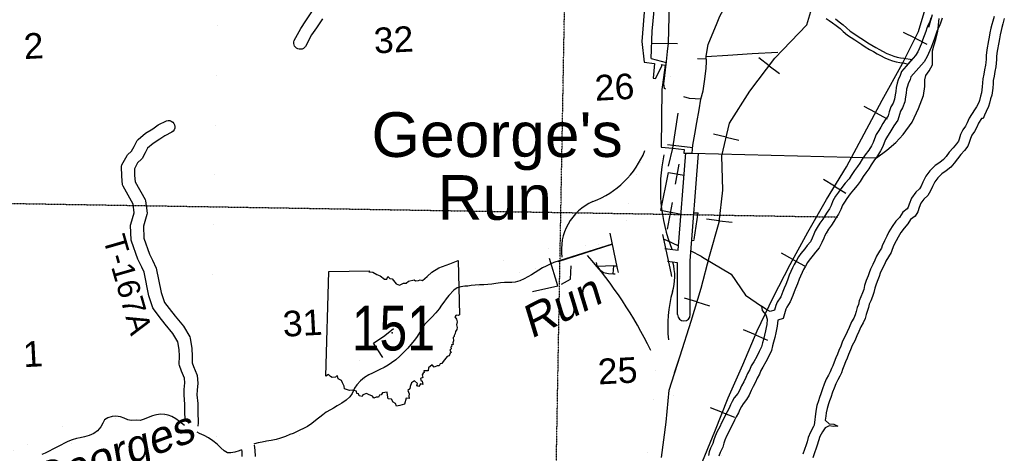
# Model space of a CAD drawing. Header units: feet. Extents: x -155 to 2562643, y -56 to 364810.
# Tile 55 of 121: x 2514493 to 2529925, y 233530 to 240319. Entities that reach past the tile are written whole.
import ezdxf
from ezdxf.enums import TextEntityAlignment as Align

# ---------------------------------------------------------------- set-up
doc = ezdxf.new("R2010")
doc.units = ezdxf.units.FT
doc.header["$MEASUREMENT"] = 0
for name, pattern in [('HIDDEN', [0.375, 0.25, -0.125]), ('HIDDEN2', [0.1875, 0.125, -0.0625]), ('water', [0])]:
    doc.linetypes.add(name, pattern=pattern)
for name, color, linetype in [('62', 7, 'Continuous'), ('COUNTY-RD', 7, 'Continuous'), ('INCORPORATED', 3, 'Continuous'), ('MTEXT', 2, 'Continuous'), ('RAILROAD', 6, 'Continuous'), ('RAMPS', 7, 'Continuous'), ('RT-MKR', 7, 'Continuous'), ('SECTION', 8, 'HIDDEN2'), ('SECTION-TEXT', 8, 'Continuous'), ('STATE-RT', 2, 'Continuous'), ('STREET-RURAL', 14, 'Continuous'), ('STREET-URBAN', 15, 'Continuous'), ('TOWNSHIP', 9, 'HIDDEN'), ('TR-TEXT', 6, 'Continuous'), ('TWP-RD', 6, 'Continuous'), ('WATER-TEXT', 1, 'Continuous'), ('WATERWAY', 14, 'water')]:
    doc.layers.add(name, color=color, linetype=linetype)
doc.styles.add('ARIAL', font='arial.ttf')

# ---------------------------------------------------------------- blocks, each defined once
blk = doc.blocks.new('SR2')
at = {"layer": '62', "color": 0, "linetype": 'Continuous'}
blk.add_line((-813, -543), (-773, 884), dxfattribs=at)
for points in [[(-773, 884), (-219, 893), (-228, 876), (-175, 872), (-120, 842), (-73, 823), (-15, 777), (19, 778), (33, 815), (60, 786), (91, 781), (145, 713), (190, 698), (243, 722), (283, 725), (312, 749), (388, 768), (409, 756), (449, 759), (470, 768), (505, 760), (567, 812), (630, 873), (728, 931), (874, 985), (990, 1034), (1006, 294)], [(1006, 294), (989, 283), (963, 288), (945, 267), (967, 233), (977, 196), (968, 156), (977, 122), (971, 94), (954, 67), (949, 40), (934, 12), (936, -3), (922, -16), (924, -62), (918, -88), (920, -110), (898, -115), (903, -134), (889, -148), (892, -172), (876, -188), (892, -219), (879, -229), (869, -266), (841, -274), (785, -343), (765, -369), (742, -376), (730, -403), (703, -403), (661, -421), (634, -389), (587, -428), (582, -472), (522, -471), (524, -494), (511, -500), (499, -523), (506, -563), (478, -573), (481, -596), (499, -610), (507, -655), (478, -646), (453, -683), (428, -674), (437, -643), (394, -605), (354, -635), (334, -684), (333, -717), (304, -737), (323, -783), (319, -815), (320, -845), (283, -844), (260, -926)], [(260, -926), (195, -942), (151, -951), (135, -914), (103, -895), (82, -857), (36, -852), (25, -800), (20, -759), (-43, -769), (-61, -795), (-83, -801), (-96, -827), (-126, -829), (-159, -841), (-180, -816), (-234, -791), (-258, -778), (-308, -798), (-319, -822), (-359, -812), (-369, -785), (-393, -777), (-398, -748), (-450, -733), (-490, -739), (-559, -716), (-564, -679), (-588, -633), (-600, -602), (-644, -577), (-653, -540), (-667, -541), (-680, -556), (-729, -563), (-749, -548), (-776, -522), (-813, -543)]]:
    blk.add_lwpolyline(points, dxfattribs=at)
at = {"layer": 'RT-MKR', "color": 0, "linetype": 'Continuous'}
blk.add_lwpolyline([(-773, 884), (-219, 893), (-228, 876), (-175, 872), (-120, 842), (-73, 823), (-15, 777), (19, 778), (33, 815), (60, 786), (91, 781), (145, 713), (190, 698), (243, 722), (283, 725), (312, 749), (388, 768), (409, 756), (449, 759), (470, 768), (505, 760), (567, 812), (630, 873), (728, 931), (874, 985), (990, 1034), (1006, 294), (1006, 294), (989, 283), (963, 288), (945, 267), (967, 233), (977, 196), (968, 156), (977, 122), (971, 94), (954, 67), (949, 40), (934, 12), (936, -3), (922, -16), (924, -62), (918, -88), (920, -110), (898, -115), (903, -134), (889, -148), (892, -172), (876, -188), (892, -219), (879, -229), (869, -266), (841, -274), (785, -343), (765, -369), (742, -376), (730, -403), (703, -403), (661, -421), (634, -389), (587, -428), (582, -472), (522, -471), (524, -494), (511, -500), (499, -523), (506, -563), (478, -573), (481, -596), (499, -610), (507, -655), (478, -646), (453, -683), (428, -674), (437, -643), (394, -605), (354, -635), (334, -684), (333, -717), (304, -737), (323, -783), (319, -815), (320, -845), (283, -844), (260, -926), (260, -926), (195, -942), (151, -951), (135, -914), (103, -895), (82, -857), (36, -852), (25, -800), (20, -759), (-43, -769), (-61, -795), (-83, -801), (-96, -827), (-126, -829), (-159, -841), (-180, -816), (-234, -791), (-258, -778), (-308, -798), (-319, -822), (-359, -812), (-369, -785), (-393, -777), (-398, -748), (-450, -733), (-490, -739), (-559, -716), (-564, -679), (-588, -633), (-600, -602), (-644, -577), (-653, -540), (-667, -541), (-680, -556), (-729, -563), (-749, -548), (-776, -522), (-813, -543), (-813, -543), (-773, 884)], close=True, dxfattribs=at)
at = {"layer": 'RT-MKR', "color": 0}
blk.add_point((88, 48), dxfattribs=at)

msp = doc.modelspace()

# ---------------------------------------------------------------- linework, layer by layer
at = {"layer": 'COUNTY-RD'}
for points in [[(2524814.62, 236710.17), (2524932.03, 238236.81)], [(2525003.71, 235702.15), (2525001.04, 236271.39), (2525002.19, 236540.94), (2525131.45, 238221.47)], [(2524603.04, 236738.27), (2524814.62, 236710.17)], [(2524802.06, 236510.08), (2524646.28, 236530.77)], [(2524803.71, 235701.21), (2524801.04, 236271.35), (2524802.06, 236510.08)]]:
    msp.add_lwpolyline(points, dxfattribs=at)
msp.add_arc((2524903.71, 235701.68), 100, 180.268742, 0.268742, dxfattribs=at)
at = {"layer": 'INCORPORATED'}
msp.add_lwpolyline([(2524291.18, 240568.72), (2524246.19, 239976.79), (2524281.18, 239652.65), (2524444.63, 239631.26), (2524444.63, 239631.26), (2524419.63, 239404), (2524419.63, 239404), (2524459.63, 239399.6), (2524459.63, 239399.6), (2524564.74, 239601.93), (2524564.74, 239601.93), (2524550.54, 239617.4), (2524550.54, 239617.4), (2524610.17, 239609.59), (2524583.16, 239412.77), (2524559.52, 239228.36), (2524559.52, 239228.36), (2524545.41, 238323.15), (2524545.41, 238323.15), (2524727.56, 238307.46), (2524905.25, 238287.55), (2524904.2, 238229.89), (2525031.74, 238229.14), (2527919.09, 238155.08), (2527919.09, 238155.08), (2528086.09, 238275.01), (2528227.01, 238398.69), (2528339.89, 238524.09), (2528480.15, 238713.89), (2528578.13, 238927.31), (2528656.19, 239130.51), (2528680.81, 239271.04), (2528677.76, 239375.22), (2528695.1, 239443.53), (2528746.43, 239516.2), (2528797.5, 239614.91), (2528800.38, 239727.16), (2528797.33, 239831.34), (2528820.57, 239909.73), (2528849.6, 240010.23), (2528884.41, 240132.83), (2528902.4, 240335.41)], dxfattribs=at)
at = {"layer": 'RAILROAD'}
for p, q in [((2528793.11, 240396.06), (2528736.34, 240199.08)), ((2528525.08, 240029.36), (2528343.26, 240119.42)), ((2528525.08, 240029.36), (2528708.78, 239938.36)), ((2526240.12, 239598.51), (2526078.78, 239721.55)), ((2526240.12, 239598.51), (2526403.13, 239474.21)), ((2527905.03, 238864.42), (2527725.74, 238959.41)), ((2527905.03, 238864.42), (2528086.18, 238768.45)), ((2525565.36, 238479.99), (2525368.01, 238527.13)), ((2525565.36, 238479.99), (2525764.75, 238432.35)), ((2527264.69, 237710.7), (2527091.84, 237816.97)), ((2527264.69, 237710.7), (2527439.32, 237603.33)), ((2525456.49, 237172.22), (2525255.11, 237197.05)), ((2525456.49, 237172.22), (2525659.95, 237147.12)), ((2526611.68, 236563.79), (2526433.53, 236660.9)), ((2526611.68, 236563.79), (2526791.68, 236465.68)), ((2525107.76, 235899.55), (2524913.73, 235958.88)), ((2525107.76, 235899.55), (2525303.8, 235839.61)), ((2526024.17, 235382.17), (2525837.24, 235461.07)), ((2526024.17, 235382.17), (2526213.04, 235302.46)), ((2525506.27, 234168.21), (2525317.4, 234242.35)), ((2525506.27, 234168.21), (2525697.09, 234093.3))]:
    msp.add_line(p, q, dxfattribs=at)
at = {"layer": 'RAILROAD', "const_width": 0.08}
for points in [[(2528035.94, 244039.7), (2527930.08, 243501.99), (2527756.03, 242935.09), (2527594, 242432.3), (2527397.95, 241881.42), (2527185.9, 241338.56), (2527003.86, 240817.74), (2526831.82, 240240.82), (2526329.7, 239715.99), (2525935.6, 239199.17), (2525617.53, 238698.37), (2525495.5, 238187.56), (2525515.51, 237650.71), (2525453.49, 237147.91), (2525303.45, 236617.07), (2525173.42, 236114.27), (2525015.39, 235597.45), (2524843.35, 235054.59), (2524671.31, 234519.74), (2524625.29, 234014.94), (2524549.28, 233464.07)], [(2528732.27, 240643.46), (2528578.23, 240136.66), (2528328.17, 239631.85), (2528008.09, 239058.95), (2527730.03, 238534.11), (2527451.96, 238015.29), (2527137.89, 237504.48), (2526843.82, 236989.66), (2526569.75, 236486.86), (2526299.69, 235968.04), (2526051.63, 235447.22), (2525827.58, 234916.37), (2525595.52, 234395.55), (2525389.48, 233870.71), (2525157.42, 233311.83)]]:
    msp.add_lwpolyline(points, dxfattribs=at)
at = {"layer": 'RAILROAD'}
for points in [[(2524549.28, 233464.07), (2524625.29, 234014.94), (2524671.31, 234519.74), (2524843.35, 235054.59), (2525015.39, 235597.45), (2525173.42, 236114.27), (2525303.45, 236617.07), (2525453.49, 237147.91), (2525515.51, 237650.71), (2525495.5, 238187.56), (2525617.53, 238698.37), (2525935.6, 239199.17), (2526329.7, 239715.99), (2526831.82, 240240.82), (2527003.86, 240817.74), (2527185.9, 241338.56), (2527397.95, 241881.42), (2527594, 242432.3), (2527756.03, 242935.09), (2527930.08, 243501.99), (2528035.94, 244039.7)], [(2524757.86, 234788.81), (2524843.35, 235054.59), (2525015.39, 235597.45), (2525173.42, 236114.27), (2525303.45, 236617.07), (2525453.49, 237147.91), (2525515.51, 237650.71), (2525495.5, 238187.56), (2525617.53, 238698.37), (2525935.6, 239199.17), (2526329.7, 239715.99), (2526831.82, 240240.82), (2527003.86, 240817.74), (2527185.9, 241338.56), (2527397.95, 241881.42), (2527594, 242432.3), (2527756.03, 242935.09), (2527930.08, 243501.99), (2528035.94, 244039.7)], [(2524832.7, 230945.83), (2524845.35, 231272.59), (2524857.35, 231773.39), (2524929.37, 232274.18), (2525027.39, 232799.01), (2525157.42, 233311.83), (2525389.48, 233870.71), (2525595.52, 234395.55), (2525827.58, 234916.37), (2526051.63, 235447.22), (2526299.69, 235968.04), (2526569.75, 236486.86), (2526843.82, 236989.66), (2527137.89, 237504.48), (2527451.96, 238015.29), (2527730.03, 238534.11), (2528008.09, 239058.95), (2528328.17, 239631.85), (2528578.23, 240136.66), (2528732.27, 240643.46), (2528896.3, 241144.25), (2529044.34, 241653.06), (2529180.37, 242207.94)], [(2525157.42, 233311.83), (2525389.48, 233870.71), (2525595.52, 234395.55), (2525827.58, 234916.37), (2526051.63, 235447.22), (2526299.69, 235968.04), (2526569.75, 236486.86), (2526843.82, 236989.66), (2527137.89, 237504.48), (2527451.96, 238015.29), (2527730.03, 238534.11), (2528008.09, 239058.95), (2528328.17, 239631.85), (2528578.23, 240136.66), (2528732.27, 240643.46)]]:
    msp.add_lwpolyline(points, dxfattribs=at)
at = {"layer": 'RAMPS'}
for centre, radius, start, end in [((2522976.86, 238799.87), 1418.63, 290.613172, 338.006089), ((2527114.6, 237672.98), 2580.59, 168.2027, 201.573558), ((2523808.6, 236716.08), 825.79, 113.728381, 187.891597), ((2518309.43, 232164.09), 6765.17, 26.104067, 41.275892), ((2523930.5, 236297.79), 829.23, 343.243353, 15.552161), ((2526545.91, 235526.91), 1897.45, 163.723161, 186.688083)]:
    msp.add_arc(centre, radius, start, end, dxfattribs=at)
at = {"layer": 'SECTION'}
for points in [[(2522805.04, 227912.73), (2523095.56, 244006.09)], [(2485948.38, 237909.44), (2527310.67, 237229.17)]]:
    msp.add_lwpolyline(points, dxfattribs=at)
at = {"layer": 'STATE-RT', "color": 3, "linetype": 'Continuous', "const_width": 0.02}
for points in [[(2525409.76, 240524.3), (2525316.72, 240265.99), (2525316.54, 240265.59), (2525316.49, 240265.35), (2525217.68, 239994.9), (2525217.56, 239994.63), (2525217.53, 239994.5), (2525115.01, 239716.33), (2525034.24, 239490.67), (2524937.87, 239208.83), (2524937.43, 239207.85), (2524937.33, 239207.3), (2524827.76, 238897.83), (2524816.28, 238863.93), (2524816.28, 238863.93), (2524727.71, 238602.03), (2524727.7, 238602.01), (2524648.48, 238364.6), (2524647.38, 238362.14), (2524647.11, 238360.66), (2524611.26, 238262.41), (2524552.72, 238101.96), (2524455.3, 237815.37)], [(2524172.72, 237916.1), (2524184.33, 237948.68), (2524269.09, 238199.7), (2524270.07, 238201.87), (2524270.29, 238203.12), (2524329.44, 238365.23), (2524364.65, 238461.71), (2524443.34, 238697.55), (2524443.49, 238697.89), (2524443.53, 238698.13), (2524532.11, 238960.06), (2524532.12, 238960.08), (2524532.12, 238960.09), (2524543.83, 238994.69), (2524544.4, 238995.94), (2524544.52, 238996.67), (2524654.06, 239306.04), (2524750.58, 239588.32), (2524751.17, 239589.61), (2524751.29, 239590.33), (2524832.91, 239818.36), (2524833.31, 239819.22), (2524833.39, 239819.69), (2524935.9, 240097.83), (2524935.9, 240097.84), (2525034.71, 240368.29)], [(2523996.72, 237146.87), (2523996.72, 237147.46), (2523996.74, 237147.52), (2523996.96, 237155.15), (2524004.37, 237285.53), (2524005.06, 237287.82), (2524006.33, 237302.64), (2524029.69, 237437.35), (2524030.98, 237440.91), (2524031.72, 237447.1), (2524066.9, 237592.06), (2524068.37, 237595.71), (2524068.92, 237599.54), (2524113.99, 237750.71), (2524115.92, 237755.19), (2524116.44, 237758.21), (2524172.72, 237916.1)], [(2524296.62, 237138.87), (2524296.71, 237142.31), (2524302.67, 237247.1), (2524304.13, 237264.13), (2524324.41, 237381.11), (2524357.51, 237517.49), (2524400.36, 237661.24), (2524455.3, 237815.37)], [(2524014.34, 236914.94), (2524005.88, 236966.02), (2524005.23, 236973.95), (2524004.57, 236975.99), (2523996.99, 237053.98), (2523996.28, 237068.49), (2523996.29, 237069.31), (2523996.72, 237146.62), (2523996.71, 237146.64), (2523996.72, 237146.87)], [(2524310.31, 236963.96), (2524302.67, 237010.12), (2524296.33, 237075.33), (2524296.68, 237139.53)], [(2524330.82, 233383.92), (2524332.81, 233584.33), (2524332.86, 233584.49), (2524333.1, 233592.21), (2524348.28, 233834.95), (2524348.77, 233836.56), (2524349.5, 233846.82), (2524379.18, 234054.39), (2524379.18, 234054.4), (2524417.52, 234341.68), (2524417.74, 234342.3), (2524417.86, 234344.03), (2524460.32, 234627.86), (2524459.33, 234764.8), (2524443.6, 234907.77), (2524413.65, 235072.63), (2524357.51, 235312.25), (2524357.3, 235314.14), (2524356.81, 235315.39), (2524292.71, 235618.15), (2524292.7, 235618.17), (2524233.01, 235895.49), (2524233, 235895.59), (2524232.98, 235895.64), (2524157.78, 236246.78), (2524157.78, 236246.82), (2524107.65, 236475.45), (2524014.34, 236914.94)], [(2524310.31, 236963.96), (2524450.96, 236310.31), (2524451.01, 236309.91), (2524451.12, 236309.6), (2524526.29, 235958.63), (2524526.29, 235958.61), (2524585.98, 235681.29), (2524586.02, 235680.98), (2524586.08, 235680.8), (2524649.96, 235379.11), (2524706.59, 235137.36), (2524707.14, 235132.67), (2524708.13, 235129.95), (2524739.68, 234956.26), (2524740.41, 234948.27), (2524741.19, 234945.86), (2524758.35, 234789.92), (2524759.19, 234774.84), (2524759.25, 234774.6), (2524759.26, 234773.57), (2524759.26, 234773.52), (2524759.26, 234773.52), (2524760.38, 234618.34), (2524760.39, 234617.26), (2524758.73, 234595.07), (2524714.79, 234301.29), (2524676.54, 234014.72), (2524676.42, 234014.35), (2524676.34, 234013.33), (2524647.31, 233810.3), (2524632.76, 233577.52), (2524630.84, 233384.97)]]:
    msp.add_lwpolyline(points, dxfattribs=at)
at = {"layer": 'STATE-RT', "color": 3, "linetype": 'Continuous'}
for points in [[(2523876.93, 236360.37), (2523863.27, 236422.72), (2523746.13, 236974.45)], [(2524568.12, 236954.26), (2524697.21, 236354.32), (2524709.14, 236298.62)]]:
    msp.add_lwpolyline(points, dxfattribs=at)
at = {"layer": 'STATE-RT', "color": 2, "linetype": 'Continuous'}
msp.add_lwpolyline([(2521725.81, 236448.9, 0.05, 0.05, 0), (2521797.37, 236458.41, 0.05, 0.05, 0), (2521938.86, 236490.26, 0.05, 0.05, 0), (2521994.4, 236504.08, 0.05, 0.05, 0), (2522040.1, 236528.96, 0.05, 0.05, 0), (2522114.45, 236577.14, 0.05, 0.05, 0), (2522202.44, 236627.1, 0.05, 0.05, 0), (2522313.72, 236672.13, 0.05, 0.05, 0), (2522436.94, 236701.49, 0.05, 0.05, 0), (2522599.7, 236725.34, 0.05, 0.05, 0), (2522789.5, 236731.5, 0.05, 0.05, 0), (2522988.36, 236750.37, 0.05, 0.05, 0), (2523795.02, 236810.68, 0.05, 0.05, 0)], format="xyseb", dxfattribs=at)
at = {"layer": 'STATE-RT', "color": 2, "linetype": 'Continuous', "const_width": 0.05}
for points in [[(2517286.3, 233955.37), (2517393.93, 233892.72), (2517599.14, 233774.73), (2517608.56, 233771.07), (2517610.28, 233770.93), (2517644.8, 233776.72), (2517711.3, 233798.13), (2517864.76, 233864.32), (2518010.39, 233920.32), (2518148.61, 233965.93), (2518282.48, 233991.62), (2518441.41, 234016.44), (2518591.61, 234030.46), (2518688.39, 234039.88), (2518699.14, 234043.78), (2518730.13, 234061.04), (2518862.64, 234152.27), (2519069.02, 234297.36), (2519230.33, 234416.56), (2519389.74, 234570.27), (2519555.18, 234753.63), (2519706.12, 234914.62), (2519769.37, 234964.67), (2519861.1, 235013.01), (2520007.43, 235096.11), (2520147.4, 235183.47), (2520219.02, 235235.4), (2520303.29, 235309.08), (2520354.95, 235342.45), (2520383.21, 235368.76), (2520423.16, 235414.39), (2520484.46, 235505.82), (2520597.32, 235660.07), (2520738.92, 235865.74), (2520860.26, 236032.95), (2520956.06, 236164.55), (2521018.83, 236239.13), (2521110.4, 236310.87), (2521200.04, 236355.69), (2521289.68, 236390.16), (2521402.71, 236410.71), (2521592.11, 236431.16), (2521725.83, 236448.91)], [(2521765.33, 236151.52), (2521850.17, 236162.79), (2522008.02, 236198.32), (2522104.1, 236222.22), (2522193.62, 236270.96), (2522270.23, 236320.6), (2522333.34, 236356.44), (2522405.28, 236385.55), (2522493.56, 236406.59), (2522626.4, 236426.04), (2522808.56, 236431.96), (2523013.72, 236451.43), (2523843.99, 236513.51)], [(2518169.36, 233656.87), (2518224.21, 233674.97), (2518333.9, 233696.02), (2518478.53, 233718.6), (2518620.09, 233731.82), (2518755.13, 233744.96), (2518824.08, 233769.98), (2518888.53, 233805.86), (2519033.98, 233906.01), (2519244.46, 234053.98), (2519424.43, 234186.96), (2519605.48, 234361.55), (2519776, 234550.53), (2519909.76, 234693.2), (2519933.77, 234712.21), (2520005.14, 234749.81), (2520160.99, 234838.31), (2520315.06, 234934.49), (2520406.18, 235000.54), (2520484.37, 235068.9), (2520539.97, 235104.83), (2520598.83, 235159.6), (2520661.6, 235231.31), (2520730.2, 235333.64), (2520841.98, 235486.39), (2520983.9, 235692.56), (2521102.94, 235856.57), (2521192.38, 235979.45), (2521228.33, 236022.15), (2521271.62, 236056.07), (2521321.24, 236080.89), (2521371.06, 236100.04), (2521445.69, 236113.61), (2521627.95, 236133.28), (2521765.31, 236151.51)], [(2514288.29, 233526.06), (2514494.78, 233621.65), (2514673.31, 233689.38), (2514822.74, 233775.15), (2514923.63, 233818.56), (2514993.39, 233837.6), (2515027.88, 233849.12), (2515077.79, 233882.57), (2515133.56, 233925.86), (2515221.38, 233996.84), (2515299.26, 234054.71), (2515382.63, 234090.16), (2515486.8, 234106.14), (2515593.29, 234108.39), (2515679.39, 234102.61), (2515772.69, 234081.91), (2515862.12, 234062.4), (2515902.14, 234059.72), (2515973.93, 234071.3), (2516070.44, 234083.04), (2516170.39, 234103.77), (2516286.54, 234130.4), (2516364.46, 234145.89), (2516447.58, 234153.2), (2516534.94, 234143.26), (2516647.4, 234133.38), (2516804.47, 234110.89), (2516944.95, 234101.47), (2517064.2, 234077.57), (2517088.59, 234065.58)], [(2514957.14, 233506.39), (2515022.89, 233534.68), (2515080.49, 233550.4), (2515161.3, 233577.4), (2515253.49, 233639.17), (2515319.84, 233690.68), (2515405.22, 233759.68), (2515449.52, 233792.61), (2515465.35, 233799.34), (2515512.82, 233806.62), (2515586.41, 233808.17), (2515636.61, 233804.81), (2515708.23, 233788.91), (2515819.88, 233764.56), (2515916.18, 233758.1), (2516015.95, 233774.2), (2516119.1, 233786.74), (2516234.39, 233810.65), (2516349.32, 233837.02), (2516406.96, 233848.47), (2516443.72, 233851.7), (2516504.84, 233844.74), (2516612.98, 233835.24), (2516773.13, 233812.31), (2516905.27, 233803.45), (2516966.94, 233791.09), (2517003.21, 233773.27), (2517097.95, 233717.89), (2517243.69, 233633.04), (2517469.36, 233503.29)], [(2517816.92, 233516.97), (2517976.14, 233585.64)]]:
    msp.add_lwpolyline(points, dxfattribs=at)
at = {"layer": 'STREET-RURAL'}
for points in [[(2524662.6, 238027.13), (2524727.56, 238307.46)], [(2524773.55, 237744.18), (2524829.38, 238055.64)], [(2524857.55, 237268.33), (2524542.13, 237330.4), (2524663.18, 237924.91), (2524904.85, 237883.38)], [(2524647.49, 237040.85), (2524721.92, 237456.02)], [(2525064.52, 237293.25), (2525124.54, 237292.93)], [(2525065.67, 236877.2), (2525124.54, 237292.93)], [(2525025.68, 236864.21), (2525064.2, 236866.81)], [(2522531.92, 236061.29), (2522926.97, 236151.14), (2522794.54, 236581.58)], [(2522982.66, 236175.99), (2523123.61, 236258.18), (2523135.87, 236464.04)], [(2523526.57, 236519.25), (2523539.02, 236464.55), (2523581.84, 236409.06), (2523640.6, 236359.81), (2523722.91, 236342.97), (2523797.04, 236338.03), (2523825.99, 236340.52)], [(2523793.06, 236338.3), (2523805.24, 236464.38), (2523545.14, 236456.62)], [(2523805.24, 236464.38), (2523855.15, 236464.68)], [(2520037.62, 235251.48), (2520213.23, 235371.75), (2520349.16, 235484.64)], [(2520184.97, 235030.1), (2520037.62, 235251.48)]]:
    msp.add_lwpolyline(points, dxfattribs=at)
at = {"layer": 'STREET-URBAN'}
for points in [[(2525421.91, 240268.47), (2525466.74, 240373.94), (2525546.63, 240514.22), (2525586.63, 240591.21), (2525607.9, 240633.28), (2525649.35, 240732.14)], [(2524389.26, 239710.81), (2524404.48, 240141.98), (2524447.74, 240571.61)], [(2524622.14, 239230.5), (2524598.81, 239243.21), (2524589.67, 239315.21), (2524628.23, 239662.59), (2524647.78, 239819.24), (2524661.7, 239951.75), (2524676.07, 240571.61)], [(2525031.74, 238229.14), (2525045.25, 238352.55), (2525076.55, 238525.43), (2525103.69, 238708.27), (2525140.62, 238905.29), (2525167.98, 239074.1), (2525205.92, 239207), (2525231.06, 239389.81), (2525250.42, 239558.48), (2525258.84, 239658.84), (2525253.45, 239746.94), (2525285.22, 239931.31), (2525421.91, 240268.47)], [(2524397.82, 239953.25), (2524803.95, 239944.05)], [(2524389.26, 239710.81), (2524626.64, 239648.29)], [(2525115.73, 239711.99), (2525255.77, 239708.98)], [(2525253.68, 239743.13), (2525591.5, 239762.47), (2525971.43, 239788.7), (2526373.39, 239813.3)], [(2525167.74, 239072.64), (2524991.65, 239085.26), (2524902.39, 239110.26)], [(2524727.56, 238307.46), (2524813.79, 238856.99)], [(2524643.59, 238364.15), (2524734.88, 238354.13), (2525041.73, 238320.43)]]:
    msp.add_lwpolyline(points, dxfattribs=at)
at = {"layer": 'TOWNSHIP', "const_width": 0.03, "flags": 128}
msp.add_lwpolyline([(2517424.08, 232101.54), (2518073.53, 264331.67)], dxfattribs=at)
at = {"layer": 'TWP-RD'}
for points in [[(2519237.58, 240334.31), (2519144.26, 240190.14), (2519068.75, 240079.83), (2518971.3, 239898.5), (2518956.49, 239881.53), (2518938.27, 239868.28), (2518917.54, 239859.4), (2518895.38, 239855.37), (2518872.86, 239856.37), (2518851.14, 239862.35), (2518831.28, 239873.02), (2518814.31, 239887.83), (2518801.06, 239906.05), (2518792.18, 239926.78), (2518788.15, 239948.94), (2518789.15, 239971.46), (2518795.13, 239993.18), (2518897.65, 240183.95), (2518977.76, 240300.98), (2519070.9, 240444.87)], [(2516405.67, 236442.48), (2516344.73, 236571.18), (2516243.73, 236853.64), (2516240.84, 236868.28), (2516230.13, 237102.72), (2516232.36, 237120.03), (2516287.06, 237295.37), (2516270.81, 237430.31), (2516112.21, 237711.97), (2516105.88, 237732.57), (2516094.55, 237867.89), (2516089.53, 238020.01), (2516095.72, 238046.06), (2516175.44, 238192.22), (2516184.97, 238204.62), (2516246.37, 238262.9), (2516284.63, 238331.35), (2516334.86, 238427.94), (2516347.41, 238443.49), (2516466.45, 238542.25), (2516577.46, 238611.91), (2516662.86, 238674.92), (2516792.2, 238736.83), (2516818.08, 238741.66), (2516844.32, 238739.63), (2516869.16, 238730.87), (2516890.88, 238715.99), (2516908.01, 238695.98), (2516919.38, 238672.23), (2516924.21, 238646.35), (2516922.18, 238620.11), (2516913.42, 238595.27), (2516898.54, 238573.55), (2516878.53, 238556.42), (2516766.33, 238502.72), (2516690.15, 238446.51), (2516583.96, 238379.87), (2516498.36, 238308.86), (2516460.67, 238236.39), (2516409.84, 238145.45), (2516400.57, 238133.52), (2516339.75, 238075.78), (2516290.76, 237985.98), (2516294.27, 237879.54), (2516302.46, 237781.72), (2516459.68, 237502.51), (2516465.81, 237483.78), (2516489.46, 237287.48), (2516487.53, 237266.39), (2516431.12, 237085.57), (2516439.61, 236899.84), (2516529.73, 236647.83), (2516575.16, 236551.87), (2516575.17, 236551.86), (2516632.5, 236430.77), (2516710.48, 236049.44), (2516762.66, 235893.09), (2516836.11, 235794.48), (2516928.66, 235677.84), (2517059.6, 235518.64), (2517158.89, 235351.47), (2517165.25, 235334.12), (2517192.51, 235172.69), (2517196.9, 235052.57), (2517193.61, 234948.36), (2517215.12, 234890.14), (2517271.62, 234763.61), (2517275.91, 234745.99), (2517282.7, 234629.31), (2517272.28, 234516.37), (2517270.02, 234447.22), (2517282.41, 234308.93), (2517282.79, 234176.93), (2517292.11, 234006.99), (2517286.3, 233955.37)], [(2516972.69, 235273.32), (2516895.44, 235403.38), (2516773.08, 235552.16), (2516677.55, 235672.55), (2516587.92, 235792.88), (2516580.55, 235807), (2516516.95, 235997.57), (2516441.4, 236367.02), (2516405.68, 236442.47), (2516405.67, 236442.48)], [(2517088.59, 234065.58), (2517082.81, 234171.16), (2517082.43, 234299.7), (2517069.72, 234441.55), (2517072.58, 234528.83), (2517082.16, 234632.71), (2517077.84, 234707.05), (2517029.8, 234814.63), (2516995.89, 234906.42), (2516992.78, 234925.51), (2516996.78, 235052.08), (2516993.13, 235152.3), (2516972.69, 235273.32)], [(2518169.36, 233656.87), (2518178.14, 233579.17), (2518181.37, 233478.1)], [(2517981.15, 233481.54), (2517978.5, 233564.72), (2517976.14, 233585.64)]]:
    msp.add_lwpolyline(points, dxfattribs=at)
at = {"layer": 'WATERWAY'}
msp.add_line((2528416.76, 239624.92), (2528478.21, 239694.95), dxfattribs=at)
at = {"layer": 'WATERWAY', "const_width": 0.04}
msp.add_lwpolyline([(2525323.71, 232890.34), (2525633.15, 233967.13), (2526436.25, 235356.88), (2526518.15, 235593.43), (2526681.46, 236088.63), (2527148.04, 236944.59), (2527636.92, 237800.06), (2527655.92, 237914.15), (2527762.97, 237970.9), (2527852.45, 238083.88), (2528293.58, 238494.03), (2528609.52, 239051.96), (2528674.26, 239369.61), (2528777.57, 239593.82), (2528830.64, 239796.22), (2528830.44, 240133.06), (2528830.44, 240133.06), (2528899.55, 240472.12)], dxfattribs=at)
at = {"layer": 'WATERWAY'}
for points in [[(2527130.63, 240338.53), (2527180.64, 240308.95), (2527233.35, 240272.69), (2527288.08, 240229.32), (2527350.24, 240179.02), (2527400.2, 240136.59), (2527467.72, 240078.55)], [(2527277.95, 240333.04), (2527334.96, 240287.86), (2527398.11, 240236.76), (2527449.07, 240193.48), (2527510.24, 240140.34)], [(2528775.6, 240341.44), (2528756.24, 240291.11), (2528730.89, 240238.69), (2528711.53, 240188.36), (2528696.2, 240136.08), (2528671.09, 240065.64), (2528643.95, 239997.18), (2528626.59, 239946.87), (2528568.21, 239817.9), (2528532.97, 239757.34)], [(2528952.78, 240343.56), (2528929.78, 240282.67), (2528907.77, 240225.46), (2528882.42, 240173.04), (2528867.96, 240135.44), (2528853.21, 240085.12), (2528825.54, 240007.52), (2528798.71, 239939.84), (2528780.07, 239885.81), (2528715.06, 239742.19), (2528667.53, 239660.53)], [(2529763.24, 240370.96), (2529744.33, 240294.66), (2529730.22, 240244.62), (2529712.38, 240186.24), (2529699.36, 240111.44), (2529688.57, 240047.29), (2529677.66, 239992.91), (2529650.12, 239849.59), (2529639.58, 239757.89), (2529638.2, 239703.78), (2529633.45, 239651.22), (2529629.23, 239606.21), (2529612.37, 239532.71), (2529605.43, 239466.18), (2529587.54, 239394.85), (2529583.24, 239330.43), (2529578.52, 239265.37), (2529566.36, 239171.48), (2529551.75, 239123.85), (2529535.08, 239055.32), (2529523.53, 239020.47), (2529489.7, 238952.38), (2529456.49, 238907.46)], [(2529924.77, 240336.81), (2529903.85, 240252.41), (2529888.54, 240198.12), (2529873.18, 240147.84), (2529862, 240083.6), (2529850.85, 240017.36), (2529839.57, 239961.12), (2529813.33, 239824.57), (2529804.34, 239746.34), (2529803.01, 239694.25), (2529797.76, 239636.09), (2529792.49, 239579.94), (2529775.44, 239505.6), (2529768.32, 239437.41), (2529751.19, 239369.08), (2529747.84, 239318.96), (2529742.75, 239248.79), (2529728.2, 239136.44), (2529710.92, 239080.12), (2529693.82, 239009.79), (2529676.48, 238957.49), (2529639.41, 238882.88), (2529614.15, 238824.46), (2529592.79, 238774.1)], [(2527510.24, 240140.34), (2527567.15, 240101.18), (2527619.95, 240067.97), (2527733.7, 239993.67), (2527786.53, 239958.45), (2527849.47, 239919.4), (2527910.33, 239884.32), (2527967.14, 239851.18), (2528017.82, 239823.96), (2528084.67, 239791), (2528141.3, 239767.89), (2528193.89, 239746.73), (2528244.33, 239733.55), (2528298.75, 239722.46), (2528351.06, 239717.34), (2528478.21, 239694.95)], [(2527467.72, 240078.55), (2527525.91, 240038.52), (2527579.47, 240004.83), (2527692.39, 239931.07), (2527745.95, 239895.37), (2527810.96, 239855.03), (2527872.71, 239819.44), (2527930.49, 239785.73), (2527983.48, 239757.27), (2528053.88, 239722.56), (2528113.13, 239698.38), (2528170.32, 239675.37), (2528227.35, 239660.47), (2528287.58, 239648.19), (2528340.69, 239643), (2528416.76, 239624.92)], [(2528532.97, 239757.34), (2528315.98, 239510.08), (2528292.82, 239443.68), (2528263.68, 239375.19), (2528246.32, 239324.88), (2528231.19, 239256.58), (2528224.02, 239192.39), (2528214.69, 239140.19), (2528203.52, 239075.95), (2528180.33, 239011.54), (2528145.06, 238952.99), (2528122.01, 238878.57), (2528104.8, 238816.25), (2528059.63, 238749.55), (2528020.33, 238692.94), (2527991.03, 238636.47), (2527955.68, 238583.92), (2527916.49, 238519.3), (2527889.33, 238452.84), (2527868.01, 238398.48), (2527840.69, 238344.03), (2527801.52, 238277.41), (2527746.42, 238204.57), (2527699.27, 238135.84), (2527662.05, 238073.25), (2527622.69, 238020.64), (2527575.49, 237955.92), (2527526.47, 237877.15), (2527491.09, 237826.6), (2527431.91, 237759.71), (2527378.75, 237690.9), (2527323.67, 237616.06), (2527280.42, 237555.39), (2527237.3, 237484.71), (2527212.22, 237412.27), (2527184.87, 237359.83), (2527149.52, 237307.28), (2527114.28, 237246.72), (2527078.93, 237194.17), (2527033.7, 237131.47), (2526992.55, 237062.82), (2526961.18, 237012.33), (2526941.82, 236962), (2526912.63, 236897.51), (2526885.36, 236839.06), (2526836.05, 236782.32), (2526800.68, 236731.78), (2526737.56, 236658.83), (2526698.21, 236606.22), (2526663.07, 236537.65), (2526633.7, 236487.19), (2526606.38, 236432.74), (2526579.11, 236374.29), (2526553.82, 236317.87), (2526528.8, 236241.43), (2526499.63, 236174.94), (2526476.37, 236116.54), (2526455.06, 236062.18), (2526422.13, 235977.62), (2526367.12, 235896.76), (2526345.81, 235842.4), (2526324.71, 235772.01), (2526252.91, 235751.02), (2526186.36, 235788.19), (2526117.68, 235835.34), (2526130.61, 235765.41), (2526185.51, 235700.05), (2526210.47, 235628.28), (2526201.5, 235548.04), (2526190.15, 235497.82), (2526182.82, 235445.64), (2526165.67, 235379.32), (2526150.51, 235313.02), (2526133.2, 235258.71), (2526118.03, 235194.41), (2526084.94, 235121.86), (2526043.92, 235043.2), (2525996.95, 234960.45), (2525957.73, 234897.84), (2525936.47, 234839.47), (2525901.25, 234776.9), (2525876.04, 234714.48), (2525840.85, 234649.91), (2525807.68, 234583.37), (2525776.54, 234514.86), (2525747.17, 234464.39), (2525691.99, 234397.55), (2525660.72, 234339.05), (2525633.37, 234286.61), (2525610.01, 234236.22), (2525578.71, 234179.72), (2525547.47, 234119.22), (2525524.18, 234062.82), (2525490.88, 234006.3), (2525465.65, 233945.87), (2525424.58, 233871.21), (2525393.49, 233798.69), (2525370.26, 233738.29), (2525354.97, 233682.01), (2525321.89, 233609.46), (2525296.62, 233551.04)], [(2528667.53, 239660.53), (2528461.19, 239425.4), (2528446.8, 239384.14), (2528417.77, 239315.91), (2528405.37, 239279.98), (2528394.19, 239229.5), (2528387.4, 239168.69), (2528377.18, 239111.54), (2528363.62, 239033.55), (2528330.06, 238940.34), (2528296.74, 238885.02), (2528280.38, 238832.19), (2528256.63, 238746.19), (2528195.71, 238656.24), (2528161.91, 238607.55), (2528133.17, 238552.15), (2528094.75, 238495.04), (2528064.31, 238444.85), (2528042.51, 238391.5), (2528018.87, 238331.22), (2527985.71, 238265.13), (2527938.9, 238185.51), (2527880.32, 238108.08), (2527838.36, 238046.91), (2527799.4, 237981.4), (2527755.41, 237922.6), (2527712.38, 237863.59), (2527664.2, 237786.19), (2527620.89, 237724.3), (2527559.13, 237654.49), (2527510.5, 237591.55), (2527457.3, 237519.26), (2527418.2, 237464.42), (2527387.41, 237413.94), (2527364.15, 237346.77), (2527326.91, 237275.37), (2527289.43, 237219.65), (2527254.19, 237159.09), (2527214.33, 237099.83), (2527171.62, 237040.63), (2527133.4, 236976.86), (2527109.57, 236938.52), (2527094.11, 236898.31), (2527062.56, 236828.61), (2527025.09, 236748.31), (2526966.27, 236680.62), (2526931, 236630.23), (2526866.18, 236555.3), (2526838.69, 236518.56), (2526807.9, 236458.47), (2526778.88, 236408.62), (2526754.91, 236360.85), (2526729.16, 236305.66), (2526707.93, 236258.3), (2526683.12, 236182.48), (2526651.87, 236111.25), (2526629.82, 236055.9), (2526608.75, 236002.13), (2526569.09, 235900.29), (2526513.97, 235819.28), (2526501.91, 235788.51), (2526457.03, 235638.79), (2526374.99, 235614.8), (2526364.46, 235520.6), (2526352.6, 235468.11), (2526344.91, 235413.41), (2526326, 235340.27), (2526309.82, 235269.5), (2526292.33, 235214.65), (2526274.89, 235140.72), (2526233.26, 235049.43), (2526188.86, 234964.3), (2526138.68, 234875.89), (2526106.81, 234825.01), (2526086.88, 234770.31), (2526050.26, 234705.24), (2526025.47, 234643.87), (2525987.17, 234573.6), (2525956.67, 234512.4), (2525923.32, 234439.04), (2525883, 234369.74), (2525829.73, 234305.22), (2525806.63, 234262.01), (2525781.45, 234213.72), (2525757.21, 234161.45), (2525724.21, 234101.87), (2525697.3, 234049.75), (2525672.25, 233989.09), (2525638.78, 233932.29), (2525614.49, 233874.11), (2525573.05, 233798.77), (2525546.37, 233736.55), (2525527.28, 233686.91), (2525510.68, 233625.78), (2525472.69, 233542.47), (2525448.06, 233485.53)], [(2529456.49, 238907.46), (2529375.47, 238778.49), (2529343.82, 238706.33), (2529315.48, 238652.69), (2529275.28, 238592.71), (2529239.79, 238522.17), (2529215.38, 238448.01), (2529204.49, 238417.34), (2529173.73, 238374.31), (2529121.15, 238314.7), (2529060.47, 238243.45), (2529012.91, 238176.93), (2528970.8, 238130.68), (2528913.71, 238084.68), (2528839.83, 238036.25), (2528757.78, 237951.96), (2528696.47, 237867.89), (2528649.1, 237777.4), (2528621.7, 237714.93), (2528596.6, 237672.59), (2528539.19, 237620.98), (2528468.71, 237524.33), (2528433.31, 237430.84), (2528419.22, 237382.05), (2528403.21, 237357.68), (2528332.45, 237303.62), (2528281.3, 237222.22), (2528226.48, 237162.14), (2528165.24, 237079.81), (2528115.29, 236995.56), (2528081.3, 236929.72), (2528045.8, 236858.5), (2528011.14, 236779.46), (2527998.99, 236739.69), (2527970.6, 236692.9), (2527922.7, 236614.39), (2527895.54, 236555.84), (2527863, 236486.49), (2527827.54, 236413.14), (2527808.92, 236356.98), (2527789.4, 236310.98), (2527758.87, 236233.96), (2527736.09, 236157.53), (2527721.79, 236094.93), (2527702.78, 236040.42), (2527677.65, 235977), (2527652.48, 235917.7), (2527637.66, 235861.93), (2527621.05, 235813.8), (2527602.79, 235752.12), (2527585.97, 235695.7), (2527566.53, 235648.11), (2527531.05, 235588.45), (2527491.4, 235501.8), (2527461.88, 235432.42), (2527431.49, 235363.9), (2527389.56, 235283.77), (2527362.59, 235208.13), (2527331.71, 235138.13), (2527310.25, 235079.2), (2527286.61, 235024.55), (2527258.32, 234957.47), (2527236.04, 234900.66), (2527218.51, 234855.08), (2527196.09, 234806.89), (2527171.19, 234755.39), (2527135.05, 234689.57), (2527103.64, 234610.34), (2527077.55, 234541.46), (2527048.72, 234461.36), (2527026.82, 234404.42), (2527012.39, 234350.16), (2526988.04, 234275.96), (2526969.28, 234188.64), (2526945.91, 233969.44), (2526931.83, 233946.66), (2526884.65, 233861.47), (2526853.12, 233775.6), (2526833.51, 233707.7), (2526818.05, 233662.92), (2526791.59, 233590.83), (2526769.07, 233514.06)], [(2529592.79, 238774.1), (2529564.82, 238769.72), (2529521.67, 238701.04), (2529492.51, 238634.56), (2529457.34, 238567.99), (2529418.06, 238509.38), (2529392.69, 238458.96), (2529371.51, 238394.59), (2529352.2, 238340.25), (2529303.05, 238271.49), (2529245.84, 238206.63), (2529190.63, 238141.8), (2529141.47, 238073.04), (2529084.24, 238010.19), (2529010.94, 237951.12), (2528945.43, 237908.18), (2528884.19, 237845.27), (2528836.99, 237780.54), (2528797.92, 237705.91), (2528768.76, 237639.43), (2528725.66, 237566.75), (2528662.34, 237509.82), (2528615.14, 237445.09), (2528589.98, 237378.66), (2528570.83, 237312.3), (2528525.68, 237243.6), (2528456.3, 237190.6), (2528413.15, 237121.92), (2528353.94, 237057.03), (2528302.78, 236988.25), (2528259.69, 236915.57), (2528228.45, 236855.06), (2528195.28, 236788.52), (2528166.12, 236722.03), (2528150.76, 236671.75), (2528111.56, 236607.14), (2528068.44, 236536.46), (2528045.07, 236486.07), (2528011.96, 236415.53), (2527980.77, 236351.01), (2527963.43, 236298.71), (2527942.07, 236248.35), (2527914.93, 236179.89), (2527895.75, 236115.54), (2527880.6, 236049.24), (2527857.44, 235982.83), (2527830.31, 235914.37), (2527808.94, 235864.01), (2527795.58, 235813.76), (2527778.22, 235763.45), (2527760.96, 235705.14), (2527741.78, 235640.79), (2527714.62, 235574.33), (2527677.4, 235511.74), (2527642.36, 235435.16), (2527613.22, 235366.67), (2527580.16, 235292.12), (2527541.1, 235217.49), (2527515.99, 235147.05), (2527484.88, 235076.53), (2527463.62, 235018.16), (2527438.35, 234959.74), (2527411.17, 234895.28), (2527389.85, 234840.92), (2527370.49, 234790.58), (2527345.17, 234736.17), (2527317.88, 234679.72), (2527284.64, 234619.19), (2527257.5, 234550.72), (2527232.34, 234484.29), (2527203.36, 234403.79), (2527184, 234353.46), (2527170.64, 234303.2), (2527147.53, 234232.79), (2527132.43, 234162.49), (2527127.08, 234112.34), (2527115.93, 234046.1), (2527178.71, 233990.86), (2527252.82, 233987.85), (2527315.31, 233954.63), (2527247.29, 233951.72), (2527179.1, 233960.82), (2527115.44, 233929.92), (2527074.27, 233863.28), (2527035.15, 233792.65), (2527010.02, 233724.21), (2526990.86, 233657.86), (2526973.5, 233607.56), (2526948.37, 233539.12), (2526925.37, 233460.7)], [(2522930.86, 236534.82), (2523777.43, 236801.82), (2522865.88, 236517.18), (2522806.23, 236491.87), (2522742.69, 236460.45), (2522685.09, 236433.17), (2522627.69, 236395.85), (2522572.3, 236358.57), (2522516.83, 236325.31), (2522401.79, 236262.72), (2522330.28, 236229.13), (2522258.43, 236211.59), (2522206.38, 236206.52), (2522150.24, 236205.37), (2522092.13, 236202.17), (2522026.01, 236198.82), (2521956, 236189.36), (2521890.04, 236177.97), (2521827.96, 236172.68), (2521765.85, 236169.41), (2521701.73, 236166.09), (2521633.64, 236160.69), (2521569.56, 236155.36), (2521517.55, 236148.28), (2521467.46, 236145.25), (2521407.48, 236135.99), (2521351.63, 236120.79), (2521296.24, 236083.51), (2521217.71, 236001.58), (2521174.69, 235948.49), (2521139.65, 235897.58), (2521102.6, 235846.62), (2521067.59, 235793.69), (2521016.76, 235730.4), (2520953.98, 235662.85), (2520893.08, 235601.36), (2520836.1, 235543.97), (2520797.13, 235488.96), (2520762.3, 235428), (2520721.57, 235360.9), (2520678.68, 235301.79), (2520623.96, 235232.39), (2520575.01, 235175.17), (2520506.21, 235107.49), (2520449.24, 235050.1), (2520388.21, 234994.64), (2520321.04, 234945.07), (2520269.58, 234911.89), (2520204.16, 234874.41), (2520138.67, 234840.94), (2520085.07, 234813.74), (2520023.46, 234786.38), (2519963.85, 234759.05), (2519898.52, 234717.56), (2519833.44, 234664.02), (2519776.55, 234602.61), (2519741.51, 234551.69), (2519701.2, 234464.52), (2519668.21, 234411.63), (2519611.06, 234362.27), (2519541.81, 234316.68), (2519468.5, 234273.01), (2519413.07, 234237.74), (2519361.52, 234208.58), (2519298.11, 234171.13), (2519242.72, 234133.86), (2519128.27, 234043.16), (2519069.08, 233995.77), (2519001.87, 233948.21), (2518942.35, 233916.87), (2518884.75, 233889.59), (2518833.12, 233864.44), (2518779.44, 233841.25), (2518727.68, 233822.12), (2518660.14, 233790.62), (2518582.44, 233764.94), (2518510.59, 233747.41), (2518434.73, 233729.79), (2518360.76, 233718.24), (2518294.88, 233702.84), (2518230.93, 233691.49), (2518175.04, 233678.3), (2518163.64, 233674.24)], [(2524587.37, 236880.96), (2524628.3, 236867.24), (2524819.96, 236779.6)], [(2525008.46, 236704.4), (2525013.27, 236702.03), (2525066.03, 236674.94), (2525120.92, 236641.87), (2525171.68, 236614.74), (2525192.04, 236601.08)], [(2525192.04, 236601.08), (2525641.29, 236336.91), (2525870.05, 236006.47), (2526117.68, 235835.34)], [(2517078.27, 233966.75), (2517057.42, 233980.81), (2516996.22, 234029.77), (2516996.22, 234029.77), (2516939.24, 234068.77), (2516878.33, 234103.67), (2516817.63, 234128.54), (2516767.29, 234137.55), (2516697.03, 234140.13), (2516639.05, 234130.92), (2516575.18, 234115.55), (2516505.51, 234090.03), (2516441.89, 234062.63), (2516382.07, 234045.34), (2516325.89, 234046.21), (2516241.67, 234044.49), (2516185.36, 234051.37), (2516132.64, 234078.41), (2516071.98, 234101.27), (2515997.54, 234111.8), (2515941.49, 234106.64), (2515875.74, 234085.21), (2515824.23, 234054.04), (2515797.25, 234001.28), (2515766.38, 233942.41), (2515713.5, 233881.09), (2515652.18, 233839.67), (2515580.63, 233808.09), (2515508.86, 233786.54), (2515440.98, 233771.1), (2515385.05, 233759.92), (2515313.24, 233740.38), (2515247.62, 233712.93), (2515193.98, 233687.74), (2515138.43, 233658.49), (2515074.98, 233623.06), (2515013.45, 233591.68), (2514953.88, 233562.35), (2514892.31, 233532.98), (2514838.63, 233509.79)], [(2517967.35, 233582.24), (2517930.63, 233566.88), (2517866.88, 233545.5), (2517802.89, 233536.16), (2517750.76, 233535.1), (2517697.91, 233568.16), (2517644.81, 233613.26), (2517585.37, 233674.3), (2517518.07, 233727.15), (2517450.98, 233769.96), (2517382.01, 233806.7), (2517311.12, 233839.4), (2517271.8, 233858.08)], [(2525296.62, 233551.04), (2525287.34, 233494.83)]]:
    msp.add_lwpolyline(points, dxfattribs=at)

# ---------------------------------------------------------------- block references
at = {"layer": 'RT-MKR', "xscale": 1.150001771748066, "yscale": 1.150001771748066}
msp.add_blockref('SR2', (2520226.98, 235361.63), dxfattribs=at)

# ---------------------------------------------------------------- texts
at = {"layer": 'MTEXT', "style": 'ARIAL'}
for s, p in [("George's", (2520006.51, 237959.98)), ('Run', (2521040.29, 236975.36))]:
    msp.add_text(s, height=700, dxfattribs=at).set_placement(p, align=Align.BOTTOM_LEFT)
at = {"layer": 'RT-MKR', "style": 'ARIAL', "width": 0.8}
msp.add_text('151', height=700, dxfattribs=at).set_placement((2520349.16, 235484.64), align=Align.MIDDLE)
at = {"layer": 'SECTION-TEXT', "style": 'ARIAL'}
for s, p in [('2', (2514727.34, 239590.13)), ('32', (2520369.82, 239686.5)), ('26', (2523831.59, 238945.6)), ('31', (2518942, 235250.82)), ('1', (2514714.94, 234765.68)), ('25', (2523880.72, 234503.7))]:
    msp.add_text(s, height=400, rotation=3, dxfattribs=at).set_placement(p, align=Align.BOTTOM_CENTER)
at = {"layer": 'TR-TEXT', "style": 'ARIAL'}
msp.add_text('T-167A', height=350, rotation=286, dxfattribs=at).set_placement((2515694.62, 236867.1), align=Align.BOTTOM_LEFT)
at = {"layer": 'WATER-TEXT', "style": 'ARIAL', "oblique": 10}
for s, rotation, p in [('Run', 27, (2522854.39, 236054.11)), ('Georges', 20, (2515839.79, 233744.41))]:
    msp.add_text(s, height=500, rotation=rotation, dxfattribs=at).set_placement(p, align=Align.TOP_CENTER)

doc.saveas('drawing.dxf')
